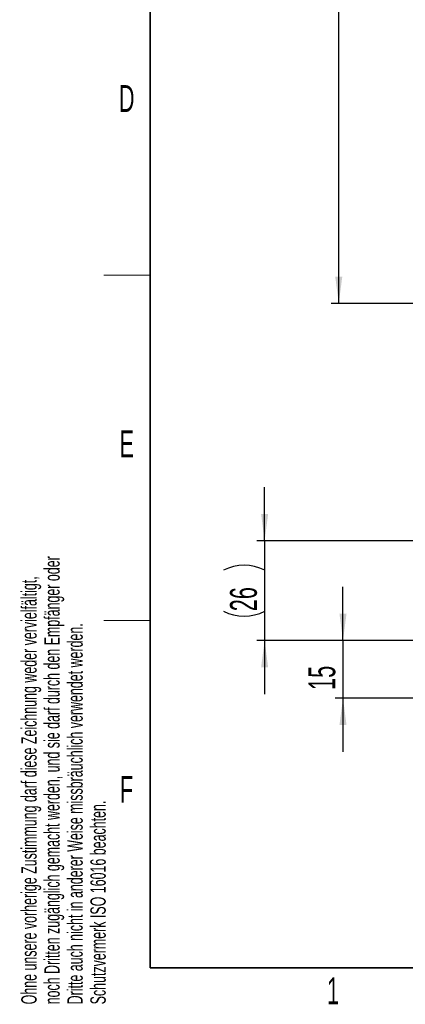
# Model space of a CAD drawing. Header units: millimetres. Extents: x 5 to 418, y 2 to 292.
# Tile 1 of 89: x 9 to 59, y 7 to 136. Entities that reach past the tile are written whole.
import ezdxf

# ---------------------------------------------------------------- set-up
doc = ezdxf.new("R2010")
doc.units = ezdxf.units.MM
doc.layers.add('SLD-0', color=7, linetype='Continuous')
doc.styles.add('SLDTEXTSTYLE0', font='TXT', dxfattribs={"width": 0.605})
doc.dimstyles.new('SLDDIMSTYLE2', dxfattribs={"dimtxt": 3.5, "dimasz": 3.5, "dimexe": 0, "dimexo": 0.0625, "dimgap": 0.875, "dimtad": 1, "dimlfac": 6, "dimrnd": 1e-09, "dimzin": 12, "dimdsep": 46, "dimtxsty": 'SLDTEXTSTYLE0', "dimsah": 1, "dimcen": 0.09, "dimadec": 0, "dimazin": 3, "dimtfac": 1, "dimtofl": 0, "dimtmove": 0, "dimatfit": 3, "dimfxl": 1, "dimfrac": 2, "dimtolj": 1, "dimtzin": 12, "dimarcsym": 0})
doc.dimstyles.new('SLDDIMSTYLE4', dxfattribs={"dimtxt": 3.5, "dimasz": 3.5, "dimexe": 0, "dimexo": 0.0625, "dimgap": 0.875, "dimtad": 1, "dimlfac": 2, "dimrnd": 1e-09, "dimzin": 12, "dimdsep": 46, "dimtxsty": 'SLDTEXTSTYLE0', "dimsah": 1, "dimcen": 0.09, "dimadec": 0, "dimazin": 3, "dimtfac": 1, "dimtmove": 0, "dimatfit": 0, "dimfxl": 1, "dimfrac": 2, "dimtolj": 1, "dimtzin": 12, "dimarcsym": 0})

# ---------------------------------------------------------------- blocks, each defined once
blk = doc.blocks.new('_D_2')
at = {"layer": 'SLD-0', "color": 7}
for p, q in [((63.14, 260.22), (49.59, 260.22)), ((50.59, 98.55), (50.59, 260.22)), ((63.14, 98.55), (49.59, 98.55))]:
    blk.add_line(p, q, dxfattribs=at)
for points in [[(50.59, 260.22), (50.13, 256.72), (51.05, 256.72)], [(50.59, 98.55), (51.05, 102.05), (50.13, 102.05)]]:
    blk.add_solid(points, dxfattribs=at)
at = {"layer": 'SLD-0', "color": 7, "insert": (46.08, 175.37), "char_height": 3.5, "attachment_point": 1, "rotation": 90, "style": 'SLDTEXTSTYLE0'}
blk.add_mtext('970', dxfattribs=at)
blk = doc.blocks.new('_D_9')
at = {"layer": 'SLD-0', "color": 7}
for p, q in [((51.14, 54.63), (51.14, 61.63)), ((69.01, 54.63), (50.14, 54.63)), ((51.14, 54.63), (51.14, 47.13)), ((67.26, 47.13), (50.14, 47.13)), ((51.14, 47.13), (51.14, 40.13))]:
    blk.add_line(p, q, dxfattribs=at)
for points in [[(51.14, 54.63), (51.6, 58.13), (50.68, 58.13)], [(51.14, 47.13), (50.68, 43.63), (51.6, 43.63)]]:
    blk.add_solid(points, dxfattribs=at)
at = {"layer": 'SLD-0', "color": 7, "insert": (46.63, 48.2), "char_height": 3.5, "attachment_point": 1, "rotation": 90, "style": 'SLDTEXTSTYLE0'}
blk.add_mtext('15', dxfattribs=at)
blk = doc.blocks.new('_D_10')
at = {"layer": 'SLD-0', "color": 7}
for p, q in [((40.93, 67.63), (40.93, 74.63)), ((62.76, 67.63), (39.93, 67.63)), ((40.93, 67.63), (40.93, 54.63)), ((69.01, 54.63), (39.93, 54.63)), ((40.93, 54.63), (40.93, 47.63))]:
    blk.add_line(p, q, dxfattribs=at)
for centre, start, end in [((38.25, 58.43), 63.4349, 116.5651), ((38.25, 63.82), 243.4349, 296.5651)]:
    blk.add_arc(centre, 6.01, start, end, dxfattribs=at)
for points in [[(40.93, 67.63), (41.39, 71.13), (40.47, 71.13)], [(40.93, 54.63), (40.47, 51.13), (41.39, 51.13)]]:
    blk.add_solid(points, dxfattribs=at)
at = {"layer": 'SLD-0', "color": 7, "insert": (36.42, 58.45), "char_height": 3.5, "attachment_point": 1, "rotation": 90, "style": 'SLDTEXTSTYLE0'}
blk.add_mtext('26', dxfattribs=at)

msp = doc.modelspace()

# ---------------------------------------------------------------- linework, layer by layer
at = {"layer": 'SLD-0', "lineweight": 35}
for p, q in [((26, 282.5), (26, 12)), ((26, 12), (408, 12))]:
    msp.add_line(p, q, dxfattribs=at)
at = {"layer": 'SLD-0', "lineweight": 18}
for p, q in [((20, 102.25), (26, 102.25)), ((20, 57.25), (26, 57.25))]:
    msp.add_line(p, q, dxfattribs=at)

# ---------------------------------------------------------------- texts
at = {"layer": 'SLD-0', "char_height": 3.5, "attachment_point": 2, "style": 'SLDTEXTSTYLE0'}
for s, insert in [('D', (22.9597, 127.0011)), ('E', (22.9816, 82.0011)), ('F', (22.9536, 37.0011)), ('1', (49.8527, 10.743))]:
    msp.add_mtext(s, dxfattribs=dict(at, insert=insert))
at = {"layer": 'SLD-0', "char_height": 2, "attachment_point": 1, "rotation": 90, "style": 'SLDTEXTSTYLE0'}
for s, insert in [('noch Dritten zugänglich gemacht werden, und sie darf durch den Empfänger oder', (12.2299, 7.2381)), ('Ohne unsere vorherige Zustimmung darf diese Zeichnung weder vervielfältigt,', (9.2299, 7.2381)), ('Dritte auch nicht in anderer Weise missbräuchlich verwendet werden.', (15.2299, 7.2381)), ('Schutzvermerk ISO 16016 beachten.', (18.2299, 7.2381))]:
    msp.add_mtext(s, dxfattribs=dict(at, insert=insert))

# ---------------------------------------------------------------- dimensions: what is measured, and where the dimension line sits
at = {"layer": 'SLD-0', "color": 7}
for base, p1, p2, dimstyle, picture, middle in [((50.5936, 260.2183), (63.1359, 98.5516), (63.1359, 260.2183), 'SLDDIMSTYLE2', '_D_2', (50.5936, 179.3849)), ((51.1379, 47.1261), (69.0076, 54.6261), (67.2576, 47.1261), 'SLDDIMSTYLE4', '_D_9', (51.1379, 50.8761))]:
    dim = msp.add_linear_dim(base=base, p1=p1, p2=p2, angle=90, dimstyle=dimstyle, dxfattribs=at)
    dim.commit()
    dim.dimension.update_dxf_attribs({"geometry": picture, "text_midpoint": middle, "dimtype": 160})
dim = msp.add_linear_dim(base=(40.9348, 54.6261), p1=(62.7576, 67.6261), p2=(69.0076, 54.6261), angle=90, text='(<>)', dimstyle='SLDDIMSTYLE4', dxfattribs=at)
dim.commit()
dim.dimension.update_dxf_attribs({"geometry": '_D_10', "text_midpoint": (40.9348, 61.1261), "dimtype": 160})

doc.saveas('drawing.dxf')
